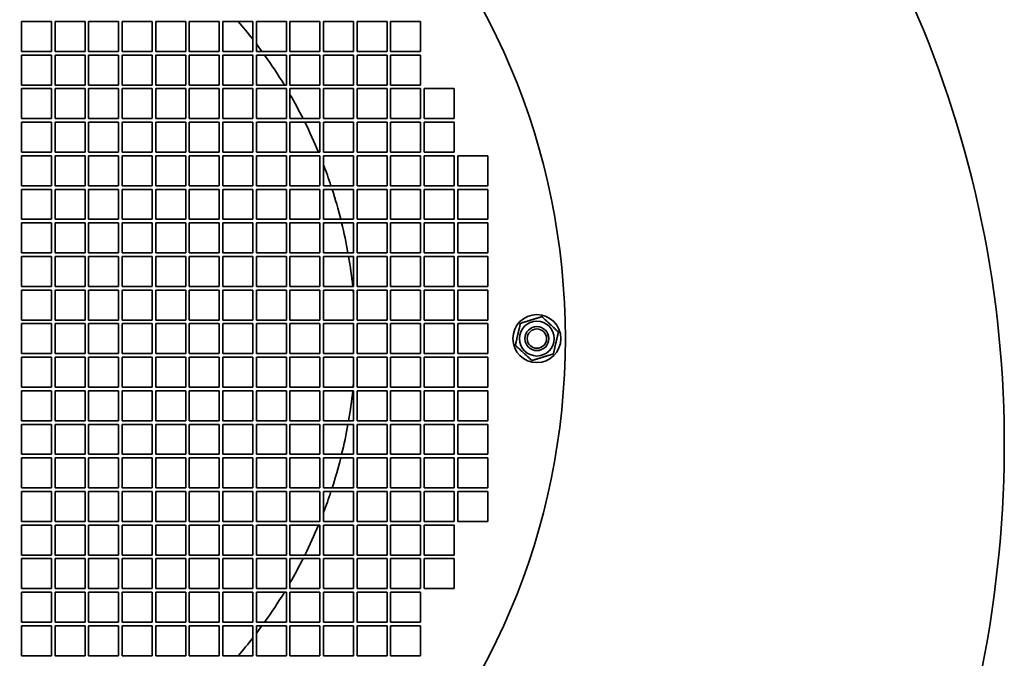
# Model space of a CAD drawing. Header units: millimetres. Extents: x 510 to 1170, y 165 to 1023.
# Tile 5 of 6: x 842 to 1170, y 594 to 807. Entities that reach past the tile are written whole.
import ezdxf

# ---------------------------------------------------------------- set-up
doc = ezdxf.new("R2010")
doc.units = ezdxf.units.MM
doc.header["$LTSCALE"] = 4
doc.layers.add('Krawędzie widoczne(ISO)', color=7, linetype='Continuous', lineweight=35, true_color=0x262659)

msp = doc.modelspace()

# ---------------------------------------------------------------- linework, layer by layer
at = {"layer": 'Krawędzie widoczne(ISO)'}
for p, q in [((842.5, 796.04), (842.5, 806.04)), ((842.5, 806.04), (852.5, 806.04)), ((852.5, 806.04), (852.5, 796.04)), ((853.7, 796.04), (853.7, 806.04)), ((853.7, 806.04), (863.7, 806.04)), ((863.7, 806.04), (863.7, 796.04)), ((864.9, 796.04), (864.9, 806.04)), ((864.9, 806.04), (874.9, 806.04)), ((874.9, 806.04), (874.9, 796.04)), ((876.1, 796.04), (876.1, 806.04)), ((876.1, 806.04), (886.1, 806.04)), ((886.1, 806.04), (886.1, 796.04)), ((887.3, 796.04), (887.3, 806.04)), ((887.3, 806.04), (897.3, 806.04)), ((897.3, 806.04), (897.3, 796.04)), ((898.5, 796.04), (898.5, 806.04)), ((898.5, 806.04), (908.5, 806.04)), ((908.5, 806.04), (908.5, 796.04)), ((909.7, 796.04), (909.7, 806.04)), ((909.7, 806.04), (919.7, 806.04)), ((919.7, 806.04), (919.7, 796.04)), ((920.9, 806.04), (930.9, 806.04)), ((920.9, 796.04), (920.9, 806.04)), ((930.9, 806.04), (930.9, 796.04)), ((932.1, 796.04), (932.1, 806.04)), ((932.1, 806.04), (942.1, 806.04)), ((942.1, 806.04), (942.1, 796.04)), ((943.3, 796.04), (943.3, 806.04)), ((943.3, 806.04), (953.3, 806.04)), ((953.3, 806.04), (953.3, 796.04)), ((954.5, 796.04), (954.5, 806.04)), ((954.5, 806.04), (964.5, 806.04)), ((964.5, 806.04), (964.5, 796.04)), ((965.7, 796.04), (965.7, 806.04)), ((965.7, 806.04), (975.7, 806.04)), ((975.7, 806.04), (975.7, 796.04)), ((852.5, 796.04), (842.5, 796.04)), ((863.7, 796.04), (853.7, 796.04)), ((874.9, 796.04), (864.9, 796.04)), ((886.1, 796.04), (876.1, 796.04)), ((897.3, 796.04), (887.3, 796.04)), ((908.5, 796.04), (898.5, 796.04)), ((919.7, 796.04), (909.7, 796.04)), ((930.9, 796.04), (920.9, 796.04)), ((942.1, 796.04), (932.1, 796.04)), ((953.3, 796.04), (943.3, 796.04)), ((964.5, 796.04), (954.5, 796.04)), ((975.7, 796.04), (965.7, 796.04)), ((842.5, 784.84), (842.5, 794.84)), ((842.5, 794.84), (852.5, 794.84)), ((852.5, 794.84), (852.5, 784.84)), ((853.7, 784.84), (853.7, 794.84)), ((853.7, 794.84), (863.7, 794.84)), ((863.7, 794.84), (863.7, 784.84)), ((864.9, 784.84), (864.9, 794.84)), ((864.9, 794.84), (874.9, 794.84)), ((874.9, 794.84), (874.9, 784.84)), ((876.1, 784.84), (876.1, 794.84)), ((876.1, 794.84), (886.1, 794.84)), ((886.1, 794.84), (886.1, 784.84)), ((887.3, 784.84), (887.3, 794.84)), ((887.3, 794.84), (897.3, 794.84)), ((897.3, 794.84), (897.3, 784.84)), ((898.5, 784.84), (898.5, 794.84)), ((898.5, 794.84), (908.5, 794.84)), ((908.5, 794.84), (908.5, 784.84)), ((909.7, 784.84), (909.7, 794.84)), ((909.7, 794.84), (919.7, 794.84)), ((919.7, 794.84), (919.7, 784.84)), ((920.9, 794.84), (930.9, 794.84)), ((920.9, 784.84), (920.9, 794.84)), ((930.9, 794.84), (930.9, 784.84)), ((932.1, 784.84), (932.1, 794.84)), ((932.1, 794.84), (942.1, 794.84)), ((942.1, 794.84), (942.1, 784.84)), ((943.3, 784.84), (943.3, 794.84)), ((943.3, 794.84), (953.3, 794.84)), ((953.3, 794.84), (953.3, 784.84)), ((954.5, 784.84), (954.5, 794.84)), ((954.5, 794.84), (964.5, 794.84)), ((964.5, 794.84), (964.5, 784.84)), ((965.7, 784.84), (965.7, 794.84)), ((965.7, 794.84), (975.7, 794.84)), ((975.7, 794.84), (975.7, 784.84)), ((852.5, 784.84), (842.5, 784.84)), ((842.5, 773.64), (842.5, 783.64)), ((842.5, 783.64), (852.5, 783.64)), ((852.5, 783.64), (852.5, 773.64)), ((863.7, 784.84), (853.7, 784.84)), ((853.7, 773.64), (853.7, 783.64)), ((853.7, 783.64), (863.7, 783.64)), ((863.7, 783.64), (863.7, 773.64)), ((874.9, 784.84), (864.9, 784.84)), ((864.9, 773.64), (864.9, 783.64)), ((864.9, 783.64), (874.9, 783.64)), ((874.9, 783.64), (874.9, 773.64)), ((886.1, 784.84), (876.1, 784.84)), ((876.1, 773.64), (876.1, 783.64)), ((876.1, 783.64), (886.1, 783.64)), ((886.1, 783.64), (886.1, 773.64)), ((897.3, 784.84), (887.3, 784.84)), ((887.3, 773.64), (887.3, 783.64)), ((887.3, 783.64), (897.3, 783.64)), ((897.3, 783.64), (897.3, 773.64)), ((908.5, 784.84), (898.5, 784.84)), ((898.5, 773.64), (898.5, 783.64)), ((898.5, 783.64), (908.5, 783.64)), ((908.5, 783.64), (908.5, 773.64)), ((919.7, 784.84), (909.7, 784.84)), ((909.7, 773.64), (909.7, 783.64)), ((909.7, 783.64), (919.7, 783.64)), ((919.7, 783.64), (919.7, 773.64)), ((930.9, 784.84), (920.9, 784.84)), ((920.9, 783.64), (930.9, 783.64)), ((920.9, 773.64), (920.9, 783.64)), ((930.9, 783.64), (930.9, 773.64)), ((942.1, 784.84), (932.1, 784.84)), ((932.1, 773.64), (932.1, 783.64)), ((932.1, 783.64), (942.1, 783.64)), ((942.1, 783.64), (942.1, 773.64)), ((953.3, 784.84), (943.3, 784.84)), ((943.3, 773.64), (943.3, 783.64)), ((943.3, 783.64), (953.3, 783.64)), ((953.3, 783.64), (953.3, 773.64)), ((964.5, 784.84), (954.5, 784.84)), ((954.5, 773.64), (954.5, 783.64)), ((954.5, 783.64), (964.5, 783.64)), ((964.5, 783.64), (964.5, 773.64)), ((975.7, 784.84), (965.7, 784.84)), ((965.7, 773.64), (965.7, 783.64)), ((965.7, 783.64), (975.7, 783.64)), ((975.7, 783.64), (975.7, 773.64)), ((976.9, 773.64), (976.9, 783.64)), ((976.9, 783.64), (986.9, 783.64)), ((986.9, 783.64), (986.9, 773.64)), ((852.5, 773.64), (842.5, 773.64)), ((842.5, 762.44), (842.5, 772.44)), ((842.5, 772.44), (852.5, 772.44)), ((852.5, 772.44), (852.5, 762.44)), ((863.7, 773.64), (853.7, 773.64)), ((853.7, 762.44), (853.7, 772.44)), ((853.7, 772.44), (863.7, 772.44)), ((863.7, 772.44), (863.7, 762.44)), ((874.9, 773.64), (864.9, 773.64)), ((864.9, 762.44), (864.9, 772.44)), ((864.9, 772.44), (874.9, 772.44)), ((874.9, 772.44), (874.9, 762.44)), ((886.1, 773.64), (876.1, 773.64)), ((876.1, 762.44), (876.1, 772.44)), ((876.1, 772.44), (886.1, 772.44)), ((886.1, 772.44), (886.1, 762.44)), ((897.3, 773.64), (887.3, 773.64)), ((887.3, 762.44), (887.3, 772.44)), ((887.3, 772.44), (897.3, 772.44)), ((897.3, 772.44), (897.3, 762.44)), ((908.5, 773.64), (898.5, 773.64)), ((898.5, 762.44), (898.5, 772.44)), ((898.5, 772.44), (908.5, 772.44)), ((908.5, 772.44), (908.5, 762.44)), ((919.7, 773.64), (909.7, 773.64)), ((909.7, 762.44), (909.7, 772.44)), ((909.7, 772.44), (919.7, 772.44)), ((919.7, 772.44), (919.7, 762.44)), ((930.9, 773.64), (920.9, 773.64)), ((920.9, 772.44), (930.9, 772.44)), ((920.9, 762.44), (920.9, 772.44)), ((930.9, 772.44), (930.9, 762.44)), ((942.1, 773.64), (932.1, 773.64)), ((932.1, 762.44), (932.1, 772.44)), ((932.1, 772.44), (942.1, 772.44)), ((942.1, 772.44), (942.1, 762.44)), ((953.3, 773.64), (943.3, 773.64)), ((943.3, 762.44), (943.3, 772.44)), ((943.3, 772.44), (953.3, 772.44)), ((953.3, 772.44), (953.3, 762.44)), ((964.5, 773.64), (954.5, 773.64)), ((954.5, 762.44), (954.5, 772.44)), ((954.5, 772.44), (964.5, 772.44)), ((964.5, 772.44), (964.5, 762.44)), ((975.7, 773.64), (965.7, 773.64)), ((965.7, 762.44), (965.7, 772.44)), ((965.7, 772.44), (975.7, 772.44)), ((975.7, 772.44), (975.7, 762.44)), ((986.9, 773.64), (976.9, 773.64)), ((976.9, 762.44), (976.9, 772.44)), ((976.9, 772.44), (986.9, 772.44)), ((986.9, 772.44), (986.9, 762.44)), ((852.5, 762.44), (842.5, 762.44)), ((863.7, 762.44), (853.7, 762.44)), ((874.9, 762.44), (864.9, 762.44)), ((886.1, 762.44), (876.1, 762.44)), ((897.3, 762.44), (887.3, 762.44)), ((908.5, 762.44), (898.5, 762.44)), ((919.7, 762.44), (909.7, 762.44)), ((930.9, 762.44), (920.9, 762.44)), ((942.1, 762.44), (932.1, 762.44)), ((953.3, 762.44), (943.3, 762.44)), ((964.5, 762.44), (954.5, 762.44)), ((975.7, 762.44), (965.7, 762.44)), ((986.9, 762.44), (976.9, 762.44)), ((842.5, 751.24), (842.5, 761.24)), ((842.5, 761.24), (852.5, 761.24)), ((852.5, 761.24), (852.5, 751.24)), ((853.7, 751.24), (853.7, 761.24)), ((853.7, 761.24), (863.7, 761.24)), ((863.7, 761.24), (863.7, 751.24)), ((864.9, 751.24), (864.9, 761.24)), ((864.9, 761.24), (874.9, 761.24)), ((874.9, 761.24), (874.9, 751.24)), ((876.1, 751.24), (876.1, 761.24)), ((876.1, 761.24), (886.1, 761.24)), ((886.1, 761.24), (886.1, 751.24)), ((887.3, 751.24), (887.3, 761.24)), ((887.3, 761.24), (897.3, 761.24)), ((897.3, 761.24), (897.3, 751.24)), ((898.5, 751.24), (898.5, 761.24)), ((898.5, 761.24), (908.5, 761.24)), ((908.5, 761.24), (908.5, 751.24)), ((909.7, 751.24), (909.7, 761.24)), ((909.7, 761.24), (919.7, 761.24)), ((919.7, 761.24), (919.7, 751.24)), ((920.9, 761.24), (930.9, 761.24)), ((920.9, 751.24), (920.9, 761.24)), ((930.9, 761.24), (930.9, 751.24)), ((932.1, 751.24), (932.1, 761.24)), ((932.1, 761.24), (942.1, 761.24)), ((942.1, 761.24), (942.1, 751.24)), ((943.3, 751.24), (943.3, 761.24)), ((943.3, 761.24), (953.3, 761.24)), ((953.3, 761.24), (953.3, 751.24)), ((954.5, 751.24), (954.5, 761.24)), ((954.5, 761.24), (964.5, 761.24)), ((964.5, 761.24), (964.5, 751.24)), ((965.7, 751.24), (965.7, 761.24)), ((965.7, 761.24), (975.7, 761.24)), ((975.7, 761.24), (975.7, 751.24)), ((976.9, 751.24), (976.9, 761.24)), ((976.9, 761.24), (986.9, 761.24)), ((986.9, 761.24), (986.9, 751.24)), ((988.1, 751.24), (988.1, 761.24)), ((988.1, 761.24), (998.1, 761.24)), ((998.1, 761.24), (998.1, 751.24)), ((852.5, 751.24), (842.5, 751.24)), ((842.5, 740.04), (842.5, 750.04)), ((842.5, 750.04), (852.5, 750.04)), ((852.5, 750.04), (852.5, 740.04)), ((863.7, 751.24), (853.7, 751.24)), ((853.7, 740.04), (853.7, 750.04)), ((853.7, 750.04), (863.7, 750.04)), ((863.7, 750.04), (863.7, 740.04)), ((874.9, 751.24), (864.9, 751.24)), ((864.9, 740.04), (864.9, 750.04)), ((864.9, 750.04), (874.9, 750.04)), ((874.9, 750.04), (874.9, 740.04)), ((886.1, 751.24), (876.1, 751.24)), ((876.1, 740.04), (876.1, 750.04)), ((876.1, 750.04), (886.1, 750.04)), ((886.1, 750.04), (886.1, 740.04)), ((897.3, 751.24), (887.3, 751.24)), ((887.3, 740.04), (887.3, 750.04)), ((887.3, 750.04), (897.3, 750.04)), ((897.3, 750.04), (897.3, 740.04)), ((908.5, 751.24), (898.5, 751.24)), ((898.5, 740.04), (898.5, 750.04)), ((898.5, 750.04), (908.5, 750.04)), ((908.5, 750.04), (908.5, 740.04)), ((919.7, 751.24), (909.7, 751.24)), ((909.7, 740.04), (909.7, 750.04)), ((909.7, 750.04), (919.7, 750.04)), ((919.7, 750.04), (919.7, 740.04)), ((930.9, 751.24), (920.9, 751.24)), ((920.9, 750.04), (930.9, 750.04)), ((920.9, 740.04), (920.9, 750.04)), ((930.9, 750.04), (930.9, 740.04)), ((942.1, 751.24), (932.1, 751.24)), ((932.1, 740.04), (932.1, 750.04)), ((932.1, 750.04), (942.1, 750.04)), ((942.1, 750.04), (942.1, 740.04)), ((953.3, 751.24), (943.3, 751.24)), ((943.3, 740.04), (943.3, 750.04)), ((943.3, 750.04), (953.3, 750.04)), ((953.3, 750.04), (953.3, 740.04)), ((964.5, 751.24), (954.5, 751.24)), ((954.5, 740.04), (954.5, 750.04)), ((954.5, 750.04), (964.5, 750.04)), ((964.5, 750.04), (964.5, 740.04)), ((975.7, 751.24), (965.7, 751.24)), ((965.7, 740.04), (965.7, 750.04)), ((965.7, 750.04), (975.7, 750.04)), ((975.7, 750.04), (975.7, 740.04)), ((986.9, 751.24), (976.9, 751.24)), ((976.9, 740.04), (976.9, 750.04)), ((976.9, 750.04), (986.9, 750.04)), ((986.9, 750.04), (986.9, 740.04)), ((998.1, 751.24), (988.1, 751.24)), ((988.1, 740.04), (988.1, 750.04)), ((988.1, 750.04), (998.1, 750.04)), ((998.1, 750.04), (998.1, 740.04)), ((852.5, 740.04), (842.5, 740.04)), ((863.7, 740.04), (853.7, 740.04)), ((874.9, 740.04), (864.9, 740.04)), ((886.1, 740.04), (876.1, 740.04)), ((897.3, 740.04), (887.3, 740.04)), ((908.5, 740.04), (898.5, 740.04)), ((919.7, 740.04), (909.7, 740.04)), ((930.9, 740.04), (920.9, 740.04)), ((942.1, 740.04), (932.1, 740.04)), ((953.3, 740.04), (943.3, 740.04)), ((964.5, 740.04), (954.5, 740.04)), ((975.7, 740.04), (965.7, 740.04)), ((986.9, 740.04), (976.9, 740.04)), ((998.1, 740.04), (988.1, 740.04)), ((842.5, 728.84), (842.5, 738.84)), ((842.5, 738.84), (852.5, 738.84)), ((852.5, 738.84), (852.5, 728.84)), ((853.7, 728.84), (853.7, 738.84)), ((853.7, 738.84), (863.7, 738.84)), ((863.7, 738.84), (863.7, 728.84)), ((864.9, 728.84), (864.9, 738.84)), ((864.9, 738.84), (874.9, 738.84)), ((874.9, 738.84), (874.9, 728.84)), ((876.1, 728.84), (876.1, 738.84)), ((876.1, 738.84), (886.1, 738.84)), ((886.1, 738.84), (886.1, 728.84)), ((887.3, 728.84), (887.3, 738.84)), ((887.3, 738.84), (897.3, 738.84)), ((897.3, 738.84), (897.3, 728.84)), ((898.5, 728.84), (898.5, 738.84)), ((898.5, 738.84), (908.5, 738.84)), ((908.5, 738.84), (908.5, 728.84)), ((909.7, 728.84), (909.7, 738.84)), ((909.7, 738.84), (919.7, 738.84)), ((919.7, 738.84), (919.7, 728.84)), ((920.9, 738.84), (930.9, 738.84)), ((920.9, 728.84), (920.9, 738.84)), ((930.9, 738.84), (930.9, 728.84)), ((932.1, 728.84), (932.1, 738.84)), ((932.1, 738.84), (942.1, 738.84)), ((942.1, 738.84), (942.1, 728.84)), ((943.3, 728.84), (943.3, 738.84)), ((943.3, 738.84), (953.3, 738.84)), ((953.3, 738.84), (953.3, 728.84)), ((954.5, 728.84), (954.5, 738.84)), ((954.5, 738.84), (964.5, 738.84)), ((964.5, 738.84), (964.5, 728.84)), ((965.7, 728.84), (965.7, 738.84)), ((965.7, 738.84), (975.7, 738.84)), ((975.7, 738.84), (975.7, 728.84)), ((976.9, 728.84), (976.9, 738.84)), ((976.9, 738.84), (986.9, 738.84)), ((986.9, 738.84), (986.9, 728.84)), ((988.1, 728.84), (988.1, 738.84)), ((988.1, 738.84), (998.1, 738.84)), ((998.1, 738.84), (998.1, 728.84)), ((852.5, 728.84), (842.5, 728.84)), ((842.5, 717.64), (842.5, 727.64)), ((842.5, 727.64), (852.5, 727.64)), ((852.5, 727.64), (852.5, 717.64)), ((863.7, 728.84), (853.7, 728.84)), ((853.7, 717.64), (853.7, 727.64)), ((853.7, 727.64), (863.7, 727.64)), ((863.7, 727.64), (863.7, 717.64)), ((874.9, 728.84), (864.9, 728.84)), ((864.9, 717.64), (864.9, 727.64)), ((864.9, 727.64), (874.9, 727.64)), ((874.9, 727.64), (874.9, 717.64)), ((886.1, 728.84), (876.1, 728.84)), ((876.1, 717.64), (876.1, 727.64)), ((876.1, 727.64), (886.1, 727.64)), ((886.1, 727.64), (886.1, 717.64)), ((897.3, 728.84), (887.3, 728.84)), ((887.3, 717.64), (887.3, 727.64)), ((887.3, 727.64), (897.3, 727.64)), ((897.3, 727.64), (897.3, 717.64)), ((908.5, 728.84), (898.5, 728.84)), ((898.5, 717.64), (898.5, 727.64)), ((898.5, 727.64), (908.5, 727.64)), ((908.5, 727.64), (908.5, 717.64)), ((919.7, 728.84), (909.7, 728.84)), ((909.7, 717.64), (909.7, 727.64)), ((909.7, 727.64), (919.7, 727.64)), ((919.7, 727.64), (919.7, 717.64)), ((930.9, 728.84), (920.9, 728.84)), ((920.9, 727.64), (930.9, 727.64)), ((920.9, 717.64), (920.9, 727.64)), ((930.9, 727.64), (930.9, 717.64)), ((942.1, 728.84), (932.1, 728.84)), ((932.1, 717.64), (932.1, 727.64)), ((932.1, 727.64), (942.1, 727.64)), ((942.1, 727.64), (942.1, 717.64)), ((953.3, 728.84), (943.3, 728.84)), ((943.3, 717.64), (943.3, 727.64)), ((943.3, 727.64), (953.3, 727.64)), ((953.3, 727.64), (953.3, 717.64)), ((964.5, 728.84), (954.5, 728.84)), ((954.5, 717.64), (954.5, 727.64)), ((954.5, 727.64), (964.5, 727.64)), ((964.5, 727.64), (964.5, 717.64)), ((975.7, 728.84), (965.7, 728.84)), ((965.7, 717.64), (965.7, 727.64)), ((965.7, 727.64), (975.7, 727.64)), ((975.7, 727.64), (975.7, 717.64)), ((986.9, 728.84), (976.9, 728.84)), ((976.9, 717.64), (976.9, 727.64)), ((976.9, 727.64), (986.9, 727.64)), ((986.9, 727.64), (986.9, 717.64)), ((998.1, 728.84), (988.1, 728.84)), ((988.1, 717.64), (988.1, 727.64)), ((988.1, 727.64), (998.1, 727.64)), ((998.1, 727.64), (998.1, 717.64)), ((852.5, 717.64), (842.5, 717.64)), ((842.5, 706.44), (842.5, 716.44)), ((842.5, 716.44), (852.5, 716.44)), ((852.5, 716.44), (852.5, 706.44)), ((863.7, 717.64), (853.7, 717.64)), ((853.7, 706.44), (853.7, 716.44)), ((853.7, 716.44), (863.7, 716.44)), ((863.7, 716.44), (863.7, 706.44)), ((874.9, 717.64), (864.9, 717.64)), ((864.9, 706.44), (864.9, 716.44)), ((864.9, 716.44), (874.9, 716.44)), ((874.9, 716.44), (874.9, 706.44)), ((886.1, 717.64), (876.1, 717.64)), ((876.1, 706.44), (876.1, 716.44)), ((876.1, 716.44), (886.1, 716.44)), ((886.1, 716.44), (886.1, 706.44)), ((897.3, 717.64), (887.3, 717.64)), ((887.3, 706.44), (887.3, 716.44)), ((887.3, 716.44), (897.3, 716.44)), ((897.3, 716.44), (897.3, 706.44)), ((908.5, 717.64), (898.5, 717.64)), ((898.5, 706.44), (898.5, 716.44)), ((898.5, 716.44), (908.5, 716.44)), ((908.5, 716.44), (908.5, 706.44)), ((919.7, 717.64), (909.7, 717.64)), ((909.7, 706.44), (909.7, 716.44)), ((909.7, 716.44), (919.7, 716.44)), ((919.7, 716.44), (919.7, 706.44)), ((930.9, 717.64), (920.9, 717.64)), ((920.9, 716.44), (930.9, 716.44)), ((920.9, 706.44), (920.9, 716.44)), ((930.9, 716.44), (930.9, 706.44)), ((942.1, 717.64), (932.1, 717.64)), ((932.1, 706.44), (932.1, 716.44)), ((932.1, 716.44), (942.1, 716.44)), ((942.1, 716.44), (942.1, 706.44)), ((953.3, 717.64), (943.3, 717.64)), ((943.3, 706.44), (943.3, 716.44)), ((943.3, 716.44), (953.3, 716.44)), ((953.3, 716.44), (953.3, 706.44)), ((964.5, 717.64), (954.5, 717.64)), ((954.5, 706.44), (954.5, 716.44)), ((954.5, 716.44), (964.5, 716.44)), ((964.5, 716.44), (964.5, 706.44)), ((975.7, 717.64), (965.7, 717.64)), ((965.7, 706.44), (965.7, 716.44)), ((965.7, 716.44), (975.7, 716.44)), ((975.7, 716.44), (975.7, 706.44)), ((986.9, 717.64), (976.9, 717.64)), ((976.9, 706.44), (976.9, 716.44)), ((976.9, 716.44), (986.9, 716.44)), ((986.9, 716.44), (986.9, 706.44)), ((998.1, 717.64), (988.1, 717.64)), ((988.1, 706.44), (988.1, 716.44)), ((988.1, 716.44), (998.1, 716.44)), ((998.1, 716.44), (998.1, 706.44)), ((852.5, 706.44), (842.5, 706.44)), ((842.5, 705.24), (852.5, 705.24)), ((842.5, 695.24), (842.5, 705.24)), ((852.5, 705.24), (852.5, 695.24)), ((863.7, 706.44), (853.7, 706.44)), ((853.7, 705.24), (863.7, 705.24)), ((853.7, 695.24), (853.7, 705.24)), ((863.7, 705.24), (863.7, 695.24)), ((874.9, 706.44), (864.9, 706.44)), ((864.9, 705.24), (874.9, 705.24)), ((864.9, 695.24), (864.9, 705.24)), ((874.9, 705.24), (874.9, 695.24)), ((886.1, 706.44), (876.1, 706.44)), ((876.1, 705.24), (886.1, 705.24)), ((876.1, 695.24), (876.1, 705.24)), ((886.1, 705.24), (886.1, 695.24)), ((897.3, 706.44), (887.3, 706.44)), ((887.3, 705.24), (897.3, 705.24)), ((887.3, 695.24), (887.3, 705.24)), ((897.3, 705.24), (897.3, 695.24)), ((908.5, 706.44), (898.5, 706.44)), ((898.5, 705.24), (908.5, 705.24)), ((898.5, 695.24), (898.5, 705.24)), ((908.5, 705.24), (908.5, 695.24)), ((919.7, 706.44), (909.7, 706.44)), ((909.7, 705.24), (919.7, 705.24)), ((909.7, 695.24), (909.7, 705.24)), ((919.7, 705.24), (919.7, 695.24)), ((930.9, 706.44), (920.9, 706.44)), ((920.9, 705.24), (930.9, 705.24)), ((920.9, 695.24), (920.9, 705.24)), ((930.9, 705.24), (930.9, 695.24)), ((942.1, 706.44), (932.1, 706.44)), ((932.1, 705.24), (942.1, 705.24)), ((932.1, 695.24), (932.1, 705.24)), ((942.1, 705.24), (942.1, 695.24)), ((953.3, 706.44), (943.3, 706.44)), ((943.3, 705.24), (953.3, 705.24)), ((943.3, 695.24), (943.3, 705.24)), ((953.3, 705.24), (953.3, 695.24)), ((964.5, 706.44), (954.5, 706.44)), ((954.5, 705.24), (964.5, 705.24)), ((954.5, 695.24), (954.5, 705.24)), ((964.5, 705.24), (964.5, 695.24)), ((975.7, 706.44), (965.7, 706.44)), ((965.7, 705.24), (975.7, 705.24)), ((965.7, 695.24), (965.7, 705.24)), ((975.7, 705.24), (975.7, 695.24)), ((986.9, 706.44), (976.9, 706.44)), ((976.9, 705.24), (986.9, 705.24)), ((976.9, 695.24), (976.9, 705.24)), ((986.9, 705.24), (986.9, 695.24)), ((998.1, 706.44), (988.1, 706.44)), ((988.1, 705.24), (998.1, 705.24)), ((988.1, 695.24), (988.1, 705.24)), ((998.1, 705.24), (998.1, 695.24)), ((852.5, 695.24), (842.5, 695.24)), ((842.5, 694.04), (852.5, 694.04)), ((842.5, 684.04), (842.5, 694.04)), ((852.5, 694.04), (852.5, 684.04)), ((863.7, 695.24), (853.7, 695.24)), ((853.7, 694.04), (863.7, 694.04)), ((853.7, 684.04), (853.7, 694.04)), ((863.7, 694.04), (863.7, 684.04)), ((874.9, 695.24), (864.9, 695.24)), ((864.9, 694.04), (874.9, 694.04)), ((864.9, 684.04), (864.9, 694.04)), ((874.9, 694.04), (874.9, 684.04)), ((886.1, 695.24), (876.1, 695.24)), ((876.1, 694.04), (886.1, 694.04)), ((876.1, 684.04), (876.1, 694.04)), ((886.1, 694.04), (886.1, 684.04)), ((897.3, 695.24), (887.3, 695.24)), ((887.3, 694.04), (897.3, 694.04)), ((887.3, 684.04), (887.3, 694.04)), ((897.3, 694.04), (897.3, 684.04)), ((908.5, 695.24), (898.5, 695.24)), ((898.5, 694.04), (908.5, 694.04)), ((898.5, 684.04), (898.5, 694.04)), ((908.5, 694.04), (908.5, 684.04)), ((919.7, 695.24), (909.7, 695.24)), ((909.7, 694.04), (919.7, 694.04)), ((909.7, 684.04), (909.7, 694.04)), ((919.7, 694.04), (919.7, 684.04)), ((930.9, 695.24), (920.9, 695.24)), ((920.9, 694.04), (930.9, 694.04)), ((920.9, 684.04), (920.9, 694.04)), ((930.9, 694.04), (930.9, 684.04)), ((942.1, 695.24), (932.1, 695.24)), ((932.1, 694.04), (942.1, 694.04)), ((932.1, 684.04), (932.1, 694.04)), ((942.1, 694.04), (942.1, 684.04)), ((953.3, 695.24), (943.3, 695.24)), ((943.3, 694.04), (953.3, 694.04)), ((943.3, 684.04), (943.3, 694.04)), ((953.3, 694.04), (953.3, 684.04)), ((964.5, 695.24), (954.5, 695.24)), ((954.5, 694.04), (964.5, 694.04)), ((954.5, 684.04), (954.5, 694.04)), ((964.5, 694.04), (964.5, 684.04)), ((975.7, 695.24), (965.7, 695.24)), ((965.7, 694.04), (975.7, 694.04)), ((965.7, 684.04), (965.7, 694.04)), ((975.7, 694.04), (975.7, 684.04)), ((986.9, 695.24), (976.9, 695.24)), ((976.9, 694.04), (986.9, 694.04)), ((976.9, 684.04), (976.9, 694.04)), ((986.9, 694.04), (986.9, 684.04)), ((998.1, 695.24), (988.1, 695.24)), ((988.1, 694.04), (998.1, 694.04)), ((988.1, 684.04), (988.1, 694.04)), ((998.1, 694.04), (998.1, 684.04)), ((852.5, 684.04), (842.5, 684.04)), ((863.7, 684.04), (853.7, 684.04)), ((874.9, 684.04), (864.9, 684.04)), ((886.1, 684.04), (876.1, 684.04)), ((897.3, 684.04), (887.3, 684.04)), ((908.5, 684.04), (898.5, 684.04)), ((919.7, 684.04), (909.7, 684.04)), ((930.9, 684.04), (920.9, 684.04)), ((942.1, 684.04), (932.1, 684.04)), ((953.3, 684.04), (943.3, 684.04)), ((964.5, 684.04), (954.5, 684.04)), ((975.7, 684.04), (965.7, 684.04)), ((986.9, 684.04), (976.9, 684.04)), ((998.1, 684.04), (988.1, 684.04)), ((842.5, 682.84), (852.5, 682.84)), ((842.5, 672.84), (842.5, 682.84)), ((852.5, 682.84), (852.5, 672.84)), ((853.7, 682.84), (863.7, 682.84)), ((853.7, 672.84), (853.7, 682.84)), ((863.7, 682.84), (863.7, 672.84)), ((864.9, 682.84), (874.9, 682.84)), ((864.9, 672.84), (864.9, 682.84)), ((874.9, 682.84), (874.9, 672.84)), ((876.1, 682.84), (886.1, 682.84)), ((876.1, 672.84), (876.1, 682.84)), ((886.1, 682.84), (886.1, 672.84)), ((887.3, 682.84), (897.3, 682.84)), ((887.3, 672.84), (887.3, 682.84)), ((897.3, 682.84), (897.3, 672.84)), ((898.5, 682.84), (908.5, 682.84)), ((898.5, 672.84), (898.5, 682.84)), ((908.5, 682.84), (908.5, 672.84)), ((909.7, 682.84), (919.7, 682.84)), ((909.7, 672.84), (909.7, 682.84)), ((919.7, 682.84), (919.7, 672.84)), ((920.9, 682.84), (930.9, 682.84)), ((920.9, 672.84), (920.9, 682.84)), ((930.9, 682.84), (930.9, 672.84)), ((932.1, 682.84), (942.1, 682.84)), ((932.1, 672.84), (932.1, 682.84)), ((942.1, 682.84), (942.1, 672.84)), ((943.3, 682.84), (953.3, 682.84)), ((943.3, 672.84), (943.3, 682.84)), ((953.3, 682.84), (953.3, 672.84)), ((954.5, 682.84), (964.5, 682.84)), ((954.5, 672.84), (954.5, 682.84)), ((964.5, 682.84), (964.5, 672.84)), ((965.7, 682.84), (975.7, 682.84)), ((965.7, 672.84), (965.7, 682.84)), ((975.7, 682.84), (975.7, 672.84)), ((976.9, 682.84), (986.9, 682.84)), ((976.9, 672.84), (976.9, 682.84)), ((986.9, 682.84), (986.9, 672.84)), ((988.1, 682.84), (998.1, 682.84)), ((988.1, 672.84), (988.1, 682.84)), ((998.1, 682.84), (998.1, 672.84)), ((852.5, 672.84), (842.5, 672.84)), ((842.5, 671.64), (852.5, 671.64)), ((842.5, 661.64), (842.5, 671.64)), ((852.5, 671.64), (852.5, 661.64)), ((863.7, 672.84), (853.7, 672.84)), ((853.7, 671.64), (863.7, 671.64)), ((853.7, 661.64), (853.7, 671.64)), ((863.7, 671.64), (863.7, 661.64)), ((874.9, 672.84), (864.9, 672.84)), ((864.9, 671.64), (874.9, 671.64)), ((864.9, 661.64), (864.9, 671.64)), ((874.9, 671.64), (874.9, 661.64)), ((886.1, 672.84), (876.1, 672.84)), ((876.1, 671.64), (886.1, 671.64)), ((876.1, 661.64), (876.1, 671.64)), ((886.1, 671.64), (886.1, 661.64)), ((897.3, 672.84), (887.3, 672.84)), ((887.3, 671.64), (897.3, 671.64)), ((887.3, 661.64), (887.3, 671.64)), ((897.3, 671.64), (897.3, 661.64)), ((908.5, 672.84), (898.5, 672.84)), ((898.5, 671.64), (908.5, 671.64)), ((898.5, 661.64), (898.5, 671.64)), ((908.5, 671.64), (908.5, 661.64)), ((919.7, 672.84), (909.7, 672.84)), ((909.7, 671.64), (919.7, 671.64)), ((909.7, 661.64), (909.7, 671.64)), ((919.7, 671.64), (919.7, 661.64)), ((930.9, 672.84), (920.9, 672.84)), ((920.9, 671.64), (930.9, 671.64)), ((920.9, 661.64), (920.9, 671.64)), ((930.9, 671.64), (930.9, 661.64)), ((942.1, 672.84), (932.1, 672.84)), ((932.1, 671.64), (942.1, 671.64)), ((932.1, 661.64), (932.1, 671.64)), ((942.1, 671.64), (942.1, 661.64)), ((953.3, 672.84), (943.3, 672.84)), ((943.3, 671.64), (953.3, 671.64)), ((943.3, 661.64), (943.3, 671.64)), ((953.3, 671.64), (953.3, 661.64)), ((964.5, 672.84), (954.5, 672.84)), ((954.5, 671.64), (964.5, 671.64)), ((954.5, 661.64), (954.5, 671.64)), ((964.5, 671.64), (964.5, 661.64)), ((975.7, 672.84), (965.7, 672.84)), ((965.7, 671.64), (975.7, 671.64)), ((965.7, 661.64), (965.7, 671.64)), ((975.7, 671.64), (975.7, 661.64)), ((986.9, 672.84), (976.9, 672.84)), ((976.9, 671.64), (986.9, 671.64)), ((976.9, 661.64), (976.9, 671.64)), ((986.9, 671.64), (986.9, 661.64)), ((998.1, 672.84), (988.1, 672.84)), ((988.1, 671.64), (998.1, 671.64)), ((988.1, 661.64), (988.1, 671.64)), ((998.1, 671.64), (998.1, 661.64)), ((852.5, 661.64), (842.5, 661.64)), ((863.7, 661.64), (853.7, 661.64)), ((874.9, 661.64), (864.9, 661.64)), ((886.1, 661.64), (876.1, 661.64)), ((897.3, 661.64), (887.3, 661.64)), ((908.5, 661.64), (898.5, 661.64)), ((919.7, 661.64), (909.7, 661.64)), ((930.9, 661.64), (920.9, 661.64)), ((942.1, 661.64), (932.1, 661.64)), ((953.3, 661.64), (943.3, 661.64)), ((964.5, 661.64), (954.5, 661.64)), ((975.7, 661.64), (965.7, 661.64)), ((986.9, 661.64), (976.9, 661.64)), ((998.1, 661.64), (988.1, 661.64)), ((842.5, 660.44), (852.5, 660.44)), ((842.5, 650.44), (842.5, 660.44)), ((852.5, 660.44), (852.5, 650.44)), ((853.7, 660.44), (863.7, 660.44)), ((853.7, 650.44), (853.7, 660.44)), ((863.7, 660.44), (863.7, 650.44)), ((864.9, 660.44), (874.9, 660.44)), ((864.9, 650.44), (864.9, 660.44)), ((874.9, 660.44), (874.9, 650.44)), ((876.1, 660.44), (886.1, 660.44)), ((876.1, 650.44), (876.1, 660.44)), ((886.1, 660.44), (886.1, 650.44)), ((887.3, 660.44), (897.3, 660.44)), ((887.3, 650.44), (887.3, 660.44)), ((897.3, 660.44), (897.3, 650.44)), ((898.5, 660.44), (908.5, 660.44)), ((898.5, 650.44), (898.5, 660.44)), ((908.5, 660.44), (908.5, 650.44)), ((909.7, 660.44), (919.7, 660.44)), ((909.7, 650.44), (909.7, 660.44)), ((919.7, 660.44), (919.7, 650.44)), ((920.9, 660.44), (930.9, 660.44)), ((920.9, 650.44), (920.9, 660.44)), ((930.9, 660.44), (930.9, 650.44)), ((932.1, 660.44), (942.1, 660.44)), ((932.1, 650.44), (932.1, 660.44)), ((942.1, 660.44), (942.1, 650.44)), ((943.3, 660.44), (953.3, 660.44)), ((943.3, 650.44), (943.3, 660.44)), ((953.3, 660.44), (953.3, 650.44)), ((954.5, 660.44), (964.5, 660.44)), ((954.5, 650.44), (954.5, 660.44)), ((964.5, 660.44), (964.5, 650.44)), ((965.7, 660.44), (975.7, 660.44)), ((965.7, 650.44), (965.7, 660.44)), ((975.7, 660.44), (975.7, 650.44)), ((976.9, 660.44), (986.9, 660.44)), ((976.9, 650.44), (976.9, 660.44)), ((986.9, 660.44), (986.9, 650.44)), ((988.1, 660.44), (998.1, 660.44)), ((988.1, 650.44), (988.1, 660.44)), ((998.1, 660.44), (998.1, 650.44)), ((852.5, 650.44), (842.5, 650.44)), ((842.5, 649.24), (852.5, 649.24)), ((842.5, 639.24), (842.5, 649.24)), ((852.5, 649.24), (852.5, 639.24)), ((863.7, 650.44), (853.7, 650.44)), ((853.7, 649.24), (863.7, 649.24)), ((853.7, 639.24), (853.7, 649.24)), ((863.7, 649.24), (863.7, 639.24)), ((874.9, 650.44), (864.9, 650.44)), ((864.9, 649.24), (874.9, 649.24)), ((864.9, 639.24), (864.9, 649.24)), ((874.9, 649.24), (874.9, 639.24)), ((886.1, 650.44), (876.1, 650.44)), ((876.1, 649.24), (886.1, 649.24)), ((876.1, 639.24), (876.1, 649.24)), ((886.1, 649.24), (886.1, 639.24)), ((897.3, 650.44), (887.3, 650.44)), ((887.3, 649.24), (897.3, 649.24)), ((887.3, 639.24), (887.3, 649.24)), ((897.3, 649.24), (897.3, 639.24)), ((908.5, 650.44), (898.5, 650.44)), ((898.5, 649.24), (908.5, 649.24)), ((898.5, 639.24), (898.5, 649.24)), ((908.5, 649.24), (908.5, 639.24)), ((919.7, 650.44), (909.7, 650.44)), ((909.7, 649.24), (919.7, 649.24)), ((909.7, 639.24), (909.7, 649.24)), ((919.7, 649.24), (919.7, 639.24)), ((930.9, 650.44), (920.9, 650.44)), ((920.9, 649.24), (930.9, 649.24)), ((920.9, 639.24), (920.9, 649.24)), ((930.9, 649.24), (930.9, 639.24)), ((942.1, 650.44), (932.1, 650.44)), ((932.1, 649.24), (942.1, 649.24)), ((932.1, 639.24), (932.1, 649.24)), ((942.1, 649.24), (942.1, 639.24)), ((953.3, 650.44), (943.3, 650.44)), ((943.3, 649.24), (953.3, 649.24)), ((943.3, 639.24), (943.3, 649.24)), ((953.3, 649.24), (953.3, 639.24)), ((964.5, 650.44), (954.5, 650.44)), ((954.5, 649.24), (964.5, 649.24)), ((954.5, 639.24), (954.5, 649.24)), ((964.5, 649.24), (964.5, 639.24)), ((975.7, 650.44), (965.7, 650.44)), ((965.7, 649.24), (975.7, 649.24)), ((965.7, 639.24), (965.7, 649.24)), ((975.7, 649.24), (975.7, 639.24)), ((986.9, 650.44), (976.9, 650.44)), ((976.9, 649.24), (986.9, 649.24)), ((976.9, 639.24), (976.9, 649.24)), ((986.9, 649.24), (986.9, 639.24)), ((998.1, 650.44), (988.1, 650.44)), ((988.1, 649.24), (998.1, 649.24)), ((988.1, 639.24), (988.1, 649.24)), ((998.1, 649.24), (998.1, 639.24)), ((852.5, 639.24), (842.5, 639.24)), ((842.5, 638.04), (852.5, 638.04)), ((842.5, 628.04), (842.5, 638.04)), ((852.5, 638.04), (852.5, 628.04)), ((863.7, 639.24), (853.7, 639.24)), ((853.7, 638.04), (863.7, 638.04)), ((853.7, 628.04), (853.7, 638.04)), ((863.7, 638.04), (863.7, 628.04)), ((874.9, 639.24), (864.9, 639.24)), ((864.9, 638.04), (874.9, 638.04)), ((864.9, 628.04), (864.9, 638.04)), ((874.9, 638.04), (874.9, 628.04)), ((886.1, 639.24), (876.1, 639.24)), ((876.1, 638.04), (886.1, 638.04)), ((876.1, 628.04), (876.1, 638.04)), ((886.1, 638.04), (886.1, 628.04)), ((897.3, 639.24), (887.3, 639.24)), ((887.3, 638.04), (897.3, 638.04)), ((887.3, 628.04), (887.3, 638.04)), ((897.3, 638.04), (897.3, 628.04)), ((908.5, 639.24), (898.5, 639.24)), ((898.5, 638.04), (908.5, 638.04)), ((898.5, 628.04), (898.5, 638.04)), ((908.5, 638.04), (908.5, 628.04)), ((919.7, 639.24), (909.7, 639.24)), ((909.7, 638.04), (919.7, 638.04)), ((909.7, 628.04), (909.7, 638.04)), ((919.7, 638.04), (919.7, 628.04)), ((930.9, 639.24), (920.9, 639.24)), ((920.9, 638.04), (930.9, 638.04)), ((920.9, 628.04), (920.9, 638.04)), ((930.9, 638.04), (930.9, 628.04)), ((942.1, 639.24), (932.1, 639.24)), ((932.1, 638.04), (942.1, 638.04)), ((932.1, 628.04), (932.1, 638.04)), ((942.1, 638.04), (942.1, 628.04)), ((953.3, 639.24), (943.3, 639.24)), ((943.3, 638.04), (953.3, 638.04)), ((943.3, 628.04), (943.3, 638.04)), ((953.3, 638.04), (953.3, 628.04)), ((964.5, 639.24), (954.5, 639.24)), ((954.5, 638.04), (964.5, 638.04)), ((954.5, 628.04), (954.5, 638.04)), ((964.5, 638.04), (964.5, 628.04)), ((975.7, 639.24), (965.7, 639.24)), ((965.7, 638.04), (975.7, 638.04)), ((965.7, 628.04), (965.7, 638.04)), ((975.7, 638.04), (975.7, 628.04)), ((986.9, 639.24), (976.9, 639.24)), ((976.9, 638.04), (986.9, 638.04)), ((976.9, 628.04), (976.9, 638.04)), ((986.9, 638.04), (986.9, 628.04)), ((998.1, 639.24), (988.1, 639.24)), ((852.5, 628.04), (842.5, 628.04)), ((863.7, 628.04), (853.7, 628.04)), ((874.9, 628.04), (864.9, 628.04)), ((886.1, 628.04), (876.1, 628.04)), ((897.3, 628.04), (887.3, 628.04)), ((908.5, 628.04), (898.5, 628.04)), ((919.7, 628.04), (909.7, 628.04)), ((930.9, 628.04), (920.9, 628.04)), ((942.1, 628.04), (932.1, 628.04)), ((953.3, 628.04), (943.3, 628.04)), ((964.5, 628.04), (954.5, 628.04)), ((975.7, 628.04), (965.7, 628.04)), ((986.9, 628.04), (976.9, 628.04)), ((842.5, 626.84), (852.5, 626.84)), ((842.5, 616.84), (842.5, 626.84)), ((852.5, 626.84), (852.5, 616.84)), ((853.7, 626.84), (863.7, 626.84)), ((853.7, 616.84), (853.7, 626.84)), ((863.7, 626.84), (863.7, 616.84)), ((864.9, 626.84), (874.9, 626.84)), ((864.9, 616.84), (864.9, 626.84)), ((874.9, 626.84), (874.9, 616.84)), ((876.1, 626.84), (886.1, 626.84)), ((876.1, 616.84), (876.1, 626.84)), ((886.1, 626.84), (886.1, 616.84)), ((887.3, 626.84), (897.3, 626.84)), ((887.3, 616.84), (887.3, 626.84)), ((897.3, 626.84), (897.3, 616.84)), ((898.5, 626.84), (908.5, 626.84)), ((898.5, 616.84), (898.5, 626.84)), ((908.5, 626.84), (908.5, 616.84)), ((909.7, 626.84), (919.7, 626.84)), ((909.7, 616.84), (909.7, 626.84)), ((919.7, 626.84), (919.7, 616.84)), ((920.9, 626.84), (930.9, 626.84)), ((920.9, 616.84), (920.9, 626.84)), ((930.9, 626.84), (930.9, 616.84)), ((932.1, 626.84), (942.1, 626.84)), ((932.1, 616.84), (932.1, 626.84)), ((942.1, 626.84), (942.1, 616.84)), ((943.3, 626.84), (953.3, 626.84)), ((943.3, 616.84), (943.3, 626.84)), ((953.3, 626.84), (953.3, 616.84)), ((954.5, 626.84), (964.5, 626.84)), ((954.5, 616.84), (954.5, 626.84)), ((964.5, 626.84), (964.5, 616.84)), ((965.7, 626.84), (975.7, 626.84)), ((965.7, 616.84), (965.7, 626.84)), ((975.7, 626.84), (975.7, 616.84)), ((976.9, 626.84), (986.9, 626.84)), ((976.9, 616.84), (976.9, 626.84)), ((986.9, 626.84), (986.9, 616.84)), ((852.5, 616.84), (842.5, 616.84)), ((842.5, 615.64), (852.5, 615.64)), ((842.5, 605.64), (842.5, 615.64)), ((852.5, 615.64), (852.5, 605.64)), ((863.7, 616.84), (853.7, 616.84)), ((853.7, 615.64), (863.7, 615.64)), ((853.7, 605.64), (853.7, 615.64)), ((863.7, 615.64), (863.7, 605.64)), ((874.9, 616.84), (864.9, 616.84)), ((864.9, 615.64), (874.9, 615.64)), ((864.9, 605.64), (864.9, 615.64)), ((874.9, 615.64), (874.9, 605.64)), ((886.1, 616.84), (876.1, 616.84)), ((876.1, 615.64), (886.1, 615.64)), ((876.1, 605.64), (876.1, 615.64)), ((886.1, 615.64), (886.1, 605.64)), ((897.3, 616.84), (887.3, 616.84)), ((887.3, 615.64), (897.3, 615.64)), ((887.3, 605.64), (887.3, 615.64)), ((897.3, 615.64), (897.3, 605.64)), ((908.5, 616.84), (898.5, 616.84)), ((898.5, 615.64), (908.5, 615.64)), ((898.5, 605.64), (898.5, 615.64)), ((908.5, 615.64), (908.5, 605.64)), ((919.7, 616.84), (909.7, 616.84)), ((909.7, 615.64), (919.7, 615.64)), ((909.7, 605.64), (909.7, 615.64)), ((919.7, 615.64), (919.7, 605.64)), ((930.9, 616.84), (920.9, 616.84)), ((920.9, 615.64), (930.9, 615.64)), ((920.9, 605.64), (920.9, 615.64)), ((930.9, 615.64), (930.9, 605.64)), ((942.1, 616.84), (932.1, 616.84)), ((932.1, 615.64), (942.1, 615.64)), ((932.1, 605.64), (932.1, 615.64)), ((942.1, 615.64), (942.1, 605.64)), ((953.3, 616.84), (943.3, 616.84)), ((943.3, 615.64), (953.3, 615.64)), ((943.3, 605.64), (943.3, 615.64)), ((953.3, 615.64), (953.3, 605.64)), ((964.5, 616.84), (954.5, 616.84)), ((954.5, 615.64), (964.5, 615.64)), ((954.5, 605.64), (954.5, 615.64)), ((964.5, 615.64), (964.5, 605.64)), ((975.7, 616.84), (965.7, 616.84)), ((965.7, 615.64), (975.7, 615.64)), ((965.7, 605.64), (965.7, 615.64)), ((975.7, 615.64), (975.7, 605.64)), ((986.9, 616.84), (976.9, 616.84)), ((852.5, 605.64), (842.5, 605.64)), ((863.7, 605.64), (853.7, 605.64)), ((874.9, 605.64), (864.9, 605.64)), ((886.1, 605.64), (876.1, 605.64)), ((897.3, 605.64), (887.3, 605.64)), ((908.5, 605.64), (898.5, 605.64)), ((919.7, 605.64), (909.7, 605.64)), ((930.9, 605.64), (920.9, 605.64)), ((942.1, 605.64), (932.1, 605.64)), ((953.3, 605.64), (943.3, 605.64)), ((964.5, 605.64), (954.5, 605.64)), ((975.7, 605.64), (965.7, 605.64)), ((842.5, 604.44), (852.5, 604.44)), ((842.5, 594.44), (842.5, 604.44)), ((852.5, 604.44), (852.5, 594.44)), ((853.7, 604.44), (863.7, 604.44)), ((853.7, 594.44), (853.7, 604.44)), ((863.7, 604.44), (863.7, 594.44)), ((864.9, 604.44), (874.9, 604.44)), ((864.9, 594.44), (864.9, 604.44)), ((874.9, 604.44), (874.9, 594.44)), ((876.1, 604.44), (886.1, 604.44)), ((876.1, 594.44), (876.1, 604.44)), ((886.1, 604.44), (886.1, 594.44)), ((887.3, 604.44), (897.3, 604.44)), ((887.3, 594.44), (887.3, 604.44)), ((897.3, 604.44), (897.3, 594.44)), ((898.5, 604.44), (908.5, 604.44)), ((898.5, 594.44), (898.5, 604.44)), ((908.5, 604.44), (908.5, 594.44)), ((909.7, 604.44), (919.7, 604.44)), ((909.7, 594.44), (909.7, 604.44)), ((919.7, 604.44), (919.7, 594.44)), ((920.9, 604.44), (930.9, 604.44)), ((920.9, 594.44), (920.9, 604.44)), ((930.9, 604.44), (930.9, 594.44)), ((932.1, 604.44), (942.1, 604.44)), ((932.1, 594.44), (932.1, 604.44)), ((942.1, 604.44), (942.1, 594.44)), ((943.3, 604.44), (953.3, 604.44)), ((943.3, 594.44), (943.3, 604.44)), ((953.3, 604.44), (953.3, 594.44)), ((954.5, 604.44), (964.5, 604.44)), ((954.5, 594.44), (954.5, 604.44)), ((964.5, 604.44), (964.5, 594.44)), ((965.7, 604.44), (975.7, 604.44)), ((965.7, 594.44), (965.7, 604.44)), ((975.7, 604.44), (975.7, 594.44)), ((852.5, 594.44), (842.5, 594.44)), ((863.7, 594.44), (853.7, 594.44)), ((874.9, 594.44), (864.9, 594.44)), ((886.1, 594.44), (876.1, 594.44)), ((897.3, 594.44), (887.3, 594.44)), ((908.5, 594.44), (898.5, 594.44)), ((919.7, 594.44), (909.7, 594.44)), ((930.9, 594.44), (920.9, 594.44)), ((942.1, 594.44), (932.1, 594.44)), ((953.3, 594.44), (943.3, 594.44)), ((964.5, 594.44), (954.5, 594.44)), ((975.7, 594.44), (965.7, 594.44))]:
    msp.add_line(p, q, dxfattribs=at)
for centre, radius in [((791.5, 700.24), 232.5), ((1014.5, 700.24), 8), ((1014.5, 700.24), 5.8), ((1014.5, 700.24), 4), ((1014.5, 700.24), 4), ((1014.5, 700.24), 3.23)]:
    msp.add_circle(centre, radius, dxfattribs=at)
for centre, radius, start, end in [((805.08, 665.36), 365.42, 358.8203, 47.0076), ((791.5, 700.24), 162.5, 37.915, 40.6228), ((791.5, 700.24), 162.5, 36.1243, 37.2211), ((791.5, 700.24), 162.5, 31.3735, 35.6022), ((791.5, 700.24), 162.5, 26.8523, 30.0909), ((791.5, 700.24), 162.5, 22.5053, 26.3791), ((791.5, 700.24), 162.5, 18.2912, 20.9081), ((791.5, 700.24), 162.5, 14.1773, 17.8461), ((791.5, 700.24), 162.5, 10.1369, 13.7413), ((791.5, 700.24), 162.5, 6.1468, 9.7073), ((791.5, 700.24), 162.5, 5.3201, 5.7215), ((791.5, 700.24), 162.5, 354.2785, 354.6799), ((791.5, 700.24), 162.5, 350.2927, 353.8532), ((791.5, 700.24), 162.5, 346.2587, 349.8631), ((791.5, 700.24), 162.5, 342.1539, 345.8227), ((779.79, 666.01), 390.72, 313.9538, 358.8002), ((791.5, 700.24), 162.5, 339.0919, 341.7088), ((791.5, 700.24), 162.5, 333.6209, 337.4947), ((791.5, 700.24), 162.5, 329.9091, 333.1477), ((791.5, 700.24), 162.5, 324.3978, 328.6265), ((791.5, 700.24), 162.5, 322.7789, 323.8757), ((791.5, 700.24), 162.5, 319.3772, 322.085)]:
    msp.add_arc(centre, radius, start, end, dxfattribs=at)
for points in [[(1008.99, 705.34), (1012.58, 706.45), (1016.16, 707.56)], [(1016.16, 707.56), (1018.92, 705.01), (1021.67, 702.46)], [(1007.33, 698.02), (1008.16, 701.68), (1008.99, 705.34)], [(1021.67, 702.46), (1020.84, 698.8), (1020.01, 695.14)], [(1012.84, 692.92), (1010.09, 695.47), (1007.33, 698.02)], [(1020.01, 695.14), (1016.42, 694.03), (1012.84, 692.92)]]:
    msp.add_rational_spline(points, [1, 1.15470053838, 1], degree=2, dxfattribs=at)

doc.saveas('drawing.dxf')
